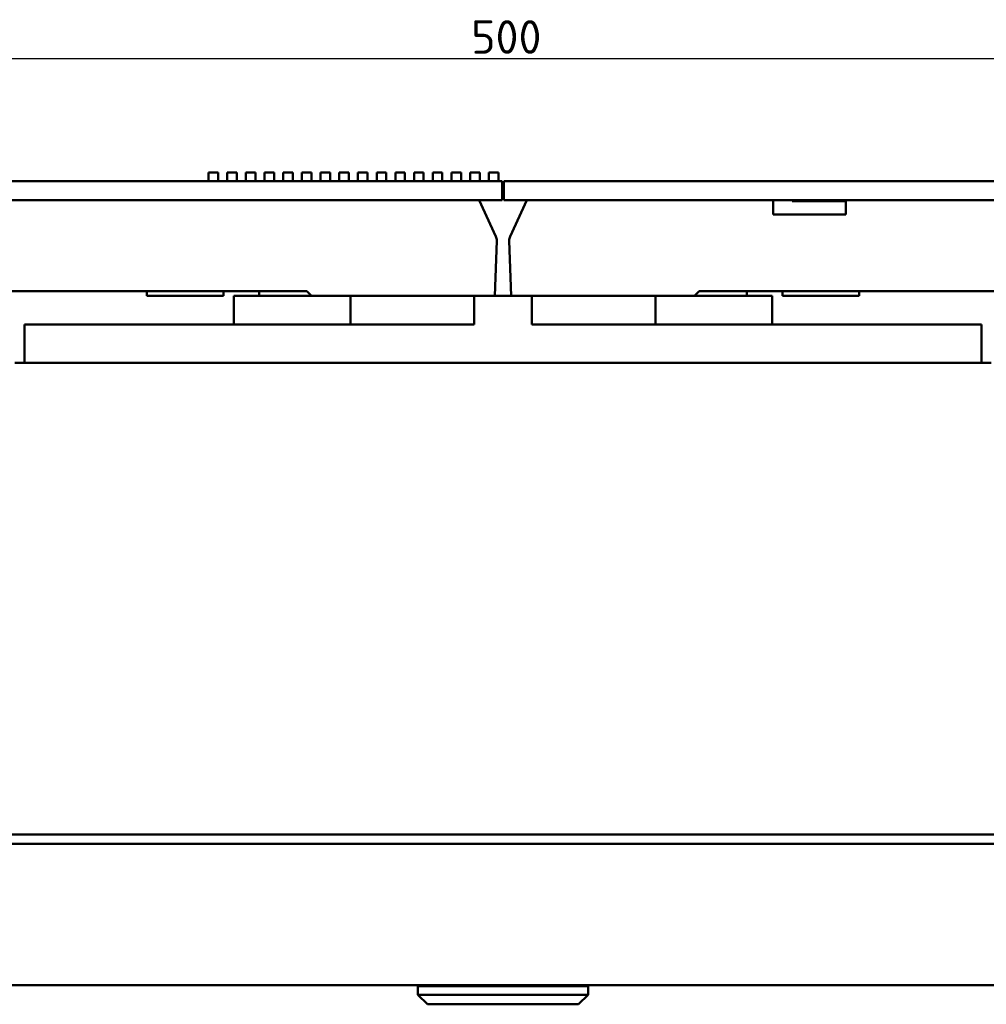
# Model space of a CAD drawing. Header units: millimetres. Extents: x 0 to 2239, y -60 to 841.
# Tile 11 of 161: x 345 to 446, y 153 to 255. Entities that reach past the tile are written whole.
import ezdxf

# ---------------------------------------------------------------- set-up
doc = ezdxf.new("R2010")
doc.units = ezdxf.units.MM
doc.layers.add('Bemaßung (ISO)', color=7, linetype='Continuous', lineweight=25)
doc.layers.add('Sichtbar (ISO)', color=7, linetype='Continuous', lineweight=50)
doc.styles.add('Notiztext (DIN)', font='isocpeur.ttf')
doc.dimstyles.new('Standard (DIN)', dxfattribs={"dimtxt": 3.5, "dimasz": 2.5, "dimexe": 2, "dimexo": 0.5, "dimgap": 0.5, "dimtad": 1, "dimrnd": 1e-08, "dimtxsty": 'Notiztext (DIN)', "dimcen": 0.09, "dimdle": 10, "dimclrd": 256, "dimclre": 256, "dimclrt": 256, "dimadec": 0, "dimazin": 0, "dimtfac": 1, "dimtmove": 0, "dimatfit": 3, "dimfxl": 1, "dimtolj": 1, "dimtzin": 0, "dimlwd": -1, "dimlwe": -1, "dimarcsym": 0})

# ---------------------------------------------------------------- blocks, each defined once
blk = doc.blocks.new('*D24')
at = {"layer": 'Bemaßung (ISO)', "transparency": 16777216}
for p, q in [((145.29, 227.02), (145.29, 253.32)), ((645.29, 227.02), (645.29, 253.32)), ((147.79, 251.32), (642.79, 251.32))]:
    blk.add_line(p, q, dxfattribs=at)
for points in [[(147.79, 251.73), (147.79, 250.9), (145.29, 251.32)], [(642.79, 251.73), (642.79, 250.9), (645.29, 251.32)]]:
    blk.add_solid(points, dxfattribs=at)
at = {"layer": 'Defpoints', "color": 0, "transparency": 16777216}
for p in [(645.29, 251.32), (145.29, 226.52), (645.29, 226.52)]:
    blk.add_point(p, dxfattribs=at)
at = {"layer": 'Bemaßung (ISO)', "transparency": 16777216, "insert": (391.96, 255.32), "char_height": 3.5, "attachment_point": 1, "style": 'Notiztext (DIN)'}
blk.add_mtext('\\A1;500', dxfattribs=at)

msp = doc.modelspace()

# ---------------------------------------------------------------- linework, layer by layer
at = {"layer": 'Sichtbar (ISO)'}
for p, q in [((364.512, 238.523), (364.512, 239.423)), ((364.512, 239.423), (365.512, 239.423)), ((365.512, 238.523), (365.512, 239.423)), ((366.465, 238.523), (366.465, 239.423)), ((366.465, 239.423), (367.465, 239.423)), ((367.465, 238.523), (367.465, 239.423)), ((368.418, 238.523), (368.418, 239.423)), ((368.418, 239.423), (369.418, 239.423)), ((369.418, 238.523), (369.418, 239.423)), ((370.371, 238.523), (370.371, 239.423)), ((370.371, 239.423), (371.371, 239.423)), ((371.371, 238.523), (371.371, 239.423)), ((372.324, 238.523), (372.324, 239.423)), ((372.324, 239.423), (373.324, 239.423)), ((373.324, 238.523), (373.324, 239.423)), ((374.277, 238.523), (374.277, 239.423)), ((374.277, 239.423), (375.277, 239.423)), ((375.277, 238.523), (375.277, 239.423)), ((376.23, 238.523), (376.23, 239.423)), ((376.23, 239.423), (377.23, 239.423)), ((377.23, 238.523), (377.23, 239.423)), ((378.183, 238.523), (378.183, 239.423)), ((378.183, 239.423), (379.183, 239.423)), ((379.183, 238.523), (379.183, 239.423)), ((380.136, 238.523), (380.136, 239.423)), ((380.136, 239.423), (381.136, 239.423)), ((381.136, 238.523), (381.136, 239.423)), ((382.089, 238.523), (382.089, 239.423)), ((382.089, 239.423), (383.089, 239.423)), ((383.089, 238.523), (383.089, 239.423)), ((384.042, 238.523), (384.042, 239.423)), ((384.042, 239.423), (385.042, 239.423)), ((385.042, 238.523), (385.042, 239.423)), ((385.995, 238.523), (385.995, 239.423)), ((385.995, 239.423), (386.995, 239.423)), ((386.995, 238.523), (386.995, 239.423)), ((387.948, 238.523), (387.948, 239.423)), ((387.948, 239.423), (388.948, 239.423)), ((388.948, 238.523), (388.948, 239.423)), ((389.901, 238.523), (389.901, 239.423)), ((389.901, 239.423), (390.901, 239.423)), ((390.901, 238.523), (390.901, 239.423)), ((391.854, 238.523), (391.854, 239.423)), ((391.854, 239.423), (392.854, 239.423)), ((392.854, 238.523), (392.854, 239.423)), ((393.807, 238.523), (393.807, 239.423)), ((393.807, 239.423), (394.807, 239.423)), ((394.807, 238.523), (394.807, 239.423)), ((145.362, 238.523), (395.212, 238.523)), ((395.212, 236.523), (395.212, 238.523)), ((395.362, 238.523), (645.212, 238.523)), ((395.362, 236.523), (395.362, 238.523)), ((145.362, 236.523), (395.212, 236.523)), ((394.546, 232.743), (392.787, 236.523)), ((395.362, 236.523), (645.212, 236.523)), ((397.787, 236.523), (396.028, 232.743)), ((423.507, 235.023), (423.507, 236.523)), ((425.492, 236.523), (425.492, 236.423)), ((431.107, 236.423), (425.492, 236.423)), ((431.107, 236.523), (431.107, 235.023)), ((431.107, 235.023), (423.507, 235.023)), ((394.438, 226.523), (394.639, 232.286)), ((395.935, 232.286), (396.136, 226.523)), ((280.787, 227.023), (374.787, 227.023)), ((358.083, 227.023), (358.083, 226.523)), ((366.083, 226.523), (358.083, 226.523)), ((366.083, 227.023), (366.083, 226.523)), ((367.162, 226.523), (369.797, 226.523)), ((367.162, 223.523), (367.162, 226.523)), ((369.797, 227.023), (369.797, 226.523)), ((375.287, 226.523), (369.797, 226.523)), ((375.287, 226.523), (374.787, 227.023)), ((393.438, 226.523), (375.287, 226.523)), ((379.337, 223.523), (379.337, 226.523)), ((392.287, 226.523), (392.287, 223.523)), ((393.438, 226.523), (394.438, 226.523)), ((396.136, 226.523), (394.438, 226.523)), ((396.136, 226.523), (397.136, 226.523)), ((415.287, 226.523), (397.136, 226.523)), ((398.287, 223.523), (398.287, 226.523)), ((411.237, 223.523), (411.237, 226.523)), ((415.787, 227.023), (415.287, 226.523)), ((420.777, 226.523), (415.287, 226.523)), ((415.787, 227.023), (509.787, 227.023)), ((420.777, 227.023), (420.777, 226.523)), ((420.777, 226.523), (423.412, 226.523)), ((423.412, 226.523), (423.412, 223.523)), ((424.492, 227.023), (424.492, 226.523)), ((432.492, 226.523), (424.492, 226.523)), ((432.492, 227.023), (432.492, 226.523)), ((345.287, 223.523), (347.287, 223.523)), ((345.287, 219.523), (345.287, 223.523)), ((392.287, 223.523), (347.287, 223.523)), ((443.287, 223.523), (398.287, 223.523)), ((443.287, 223.523), (445.287, 223.523)), ((445.287, 223.523), (445.287, 219.523)), ((345.287, 219.523), (344.287, 219.523)), ((347.287, 219.523), (345.287, 219.523)), ((347.287, 219.523), (443.287, 219.523)), ((445.287, 219.523), (443.287, 219.523)), ((446.287, 219.523), (445.287, 219.523)), ((175.787, 170.273), (614.787, 170.273)), ((175.787, 169.273), (614.787, 169.273)), ((327.787, 154.523), (462.787, 154.523)), ((386.387, 154.423), (404.187, 154.423)), ((386.387, 153.523), (386.387, 154.423)), ((387.387, 154.423), (387.387, 154.523)), ((403.187, 154.423), (403.187, 154.523)), ((404.187, 153.523), (404.187, 154.423)), ((404.187, 153.523), (386.387, 153.523)), ((387.387, 152.523), (386.387, 153.523)), ((403.187, 152.523), (404.187, 153.523)), ((403.187, 152.523), (387.387, 152.523))]:
    msp.add_line(p, q, dxfattribs=at)
for centre, start, end in [((393.64, 232.321), 358, 24.95652), ((396.934, 232.321), 155.04348, 182)]:
    msp.add_arc(centre, 1, start, end, dxfattribs=at)

# ---------------------------------------------------------------- dimensions: what is measured, and where the dimension line sits
at = {"layer": 'Bemaßung (ISO)'}
dim = msp.add_linear_dim(base=(645.287, 251.315), p1=(145.287, 226.523), p2=(645.287, 226.523), angle=180, dimstyle='Standard (DIN)', override={"dimgap": 0.5, "dimdec": 2, "dimtol": 0, "dimlim": 0, "dimtp": 0, "dimtm": 0, "dimtdec": 2, "dimtofl": 0, "dimatfit": 1}, dxfattribs=at)
dim.commit()
dim.dimension.update_dxf_attribs({"geometry": '*D24', "text_midpoint": (395.287, 251.315), "dimtype": 160})

doc.saveas('drawing.dxf')
